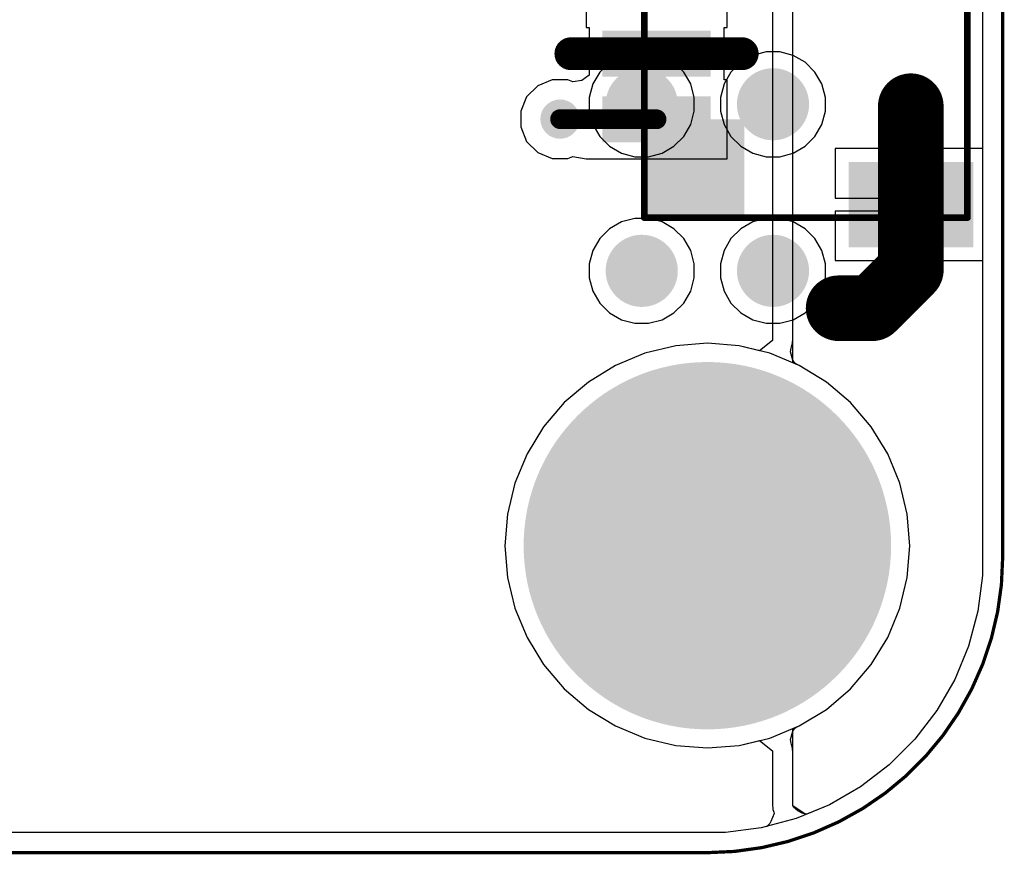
# Model space of a CAD drawing. Header units: inches. Extents: x 0 to 41, y 0 to 25.4.
# Tile 7 of 12: x 26 to 41, y 0 to 12.7. Entities that reach past the tile are written whole.
import ezdxf

# ---------------------------------------------------------------- set-up
doc = ezdxf.new("R2010")
doc.units = ezdxf.units.IN
for name, color, linetype in [('Board', 56, 'Continuous'), ('BOTTOM', 5, 'Continuous'), ('Bottom Solder', 6, 'Continuous'), ('Pad Holes', 156, 'Continuous'), ('TOP', 1, 'Continuous'), ('Top Assembly', 56, 'Continuous'), ('Top Solder', 216, 'Continuous'), ('Via Holes', 16, 'Continuous')]:
    doc.layers.add(name, color=color, linetype=linetype)

# ---------------------------------------------------------------- blocks, each defined once
blk = doc.blocks.new('SM04B_SRSS_TB_LF__SN__F_________1_1881')
at = {"layer": 'TOP'}
for points in [[(-3.4, 2.838), (-2.2, 2.838), (-2.2, 1.038), (-3.4, 1.038)], [(2.2, 2.838), (3.4, 2.838), (3.4, 1.038), (2.2, 1.038)], [(-1.8, -1.162), (-1.2, -1.162), (-1.2, -2.712), (-1.8, -2.712)], [(-0.8, -1.162), (-0.2, -1.162), (-0.2, -2.712), (-0.8, -2.712)], [(0.2, -1.162), (0.8, -1.162), (0.8, -2.712), (0.2, -2.712)], [(1.2, -1.162), (1.8, -1.162), (1.8, -2.712), (1.2, -2.712)]]:
    blk.add_hatch(color=1, dxfattribs=at).paths.add_polyline_path(points)
at = {"layer": 'Top Assembly'}
blk.add_hatch(color=56, dxfattribs=at).paths.add_polyline_path([(1.5, -2.125), (3, -2.125), (3, -0.6), (1.5, -0.6)])
at = {"layer": 'Top Solder'}
for points in [[(-3.45, 2.888), (-2.15, 2.888), (-2.15, 0.988), (-3.45, 0.988)], [(2.15, 2.888), (3.45, 2.888), (3.45, 0.988), (2.15, 0.988)], [(-1.85, -1.112), (-1.15, -1.112), (-1.15, -2.762), (-1.85, -2.762)], [(-0.85, -1.112), (-0.15, -1.112), (-0.15, -2.762), (-0.85, -2.762)], [(0.15, -1.112), (0.85, -1.112), (0.85, -2.762), (0.15, -2.762)], [(1.15, -1.112), (1.85, -1.112), (1.85, -2.762), (1.15, -2.762)]]:
    blk.add_hatch(color=216, dxfattribs=at).paths.add_polyline_path(points)
at = {"layer": 'Top Assembly', "const_width": 0.1}
for points in [[(-3, -2.125), (-3, 2.8)], [(0.675, 2.8), (-3, 2.8)], [(3, 2.8), (0.675, 2.8)], [(3, -2.125), (3, 2.8)], [(-3, -2.125), (0, -2.125)], [(3, -2.125), (0, -2.125)]]:
    blk.add_lwpolyline(points, dxfattribs=at)
at = {"layer": 'Top Assembly', "const_width": 0.05}
for points in [[(-3.025, 2.8, 1), (-2.975, 2.8, 1)], [(-3.025, 2.8, 1), (-2.975, 2.8, 1)], [(0.65, 2.8, 1), (0.7, 2.8, 1)], [(0.65, 2.8, 1), (0.7, 2.8, 1)], [(2.975, 2.8, 1), (3.025, 2.8, 1)], [(2.975, 2.8, 1), (3.025, 2.8, 1)], [(-3.025, -2.125, 1), (-2.975, -2.125, 1)], [(-3.025, -2.125, 1), (-2.975, -2.125, 1)], [(-0.025, -2.125, 1), (0.025, -2.125, 1)], [(-0.025, -2.125, 1), (0.025, -2.125, 1)], [(2.975, -2.125, 1), (3.025, -2.125, 1)], [(2.975, -2.125, 1), (3.025, -2.125, 1)]]:
    blk.add_lwpolyline(points, format="xyb", close=True, dxfattribs=at)
blk = doc.blocks.new('TP_1_00MM_B_1884')
at = {"layer": 'BOTTOM'}
h = blk.add_hatch(color=5, dxfattribs=at)
edge = h.paths.add_edge_path()
edge.add_arc((0, 0), 0.5, 0, 360)
at = {"layer": 'Bottom Solder'}
h = blk.add_hatch(color=6, dxfattribs=at)
edge = h.paths.add_edge_path()
edge.add_arc((0, 0), 0.55, 0, 360)
blk = doc.blocks.new('TP_1_00MM_B_1885')
at = {"layer": 'BOTTOM'}
h = blk.add_hatch(color=5, dxfattribs=at)
edge = h.paths.add_edge_path()
edge.add_arc((0, 0), 0.5, 0, 360)
at = {"layer": 'Bottom Solder'}
h = blk.add_hatch(color=6, dxfattribs=at)
edge = h.paths.add_edge_path()
edge.add_arc((0, 0), 0.55, 0, 360)
blk = doc.blocks.new('TP_1_00MM_B_1889')
at = {"layer": 'BOTTOM'}
h = blk.add_hatch(color=5, dxfattribs=at)
edge = h.paths.add_edge_path()
edge.add_arc((0, 0), 0.5, 0, 360)
at = {"layer": 'Bottom Solder'}
h = blk.add_hatch(color=6, dxfattribs=at)
edge = h.paths.add_edge_path()
edge.add_arc((0, 0), 0.55, 0, 360)
blk = doc.blocks.new('TP_1_00MM_B_1890')
at = {"layer": 'BOTTOM'}
h = blk.add_hatch(color=5, dxfattribs=at)
edge = h.paths.add_edge_path()
edge.add_arc((0, 0), 0.5, 0, 360)
at = {"layer": 'Bottom Solder'}
h = blk.add_hatch(color=6, dxfattribs=at)
edge = h.paths.add_edge_path()
edge.add_arc((0, 0), 0.55, 0, 360)

msp = doc.modelspace()

# ---------------------------------------------------------------- hatches: boundary and pattern name
at = {"layer": 'BOTTOM'}
h = msp.add_hatch(color=5, dxfattribs=at)
edge = h.paths.add_edge_path()
edge.add_arc((34.255, 11.183), 0.3, 0, 360)
h = msp.add_hatch(color=5, dxfattribs=at)
edge = h.paths.add_edge_path()
edge.add_arc((38.5, 8.3), 0.3, 0, 360)
h = msp.add_hatch(color=5, dxfattribs=at)
edge = h.paths.add_edge_path()
edge.add_arc((36.5, 4.68), 1.5, 0, 360)
at = {"layer": 'Bottom Solder'}
h = msp.add_hatch(color=6, dxfattribs=at)
edge = h.paths.add_edge_path()
edge.add_arc((36.5, 4.68), 2.8, 0, 360)
at = {"layer": 'Pad Holes'}
h = msp.add_hatch(color=7, dxfattribs=at)
edge = h.paths.add_edge_path()
edge.add_arc((36.5, 4.68), 1.6, 0, 360)
at = {"layer": 'TOP'}
h = msp.add_hatch(color=1, dxfattribs=at)
edge = h.paths.add_edge_path()
edge.add_arc((34.255, 11.183), 0.3, 0, 360)
h = msp.add_hatch(color=1, dxfattribs=at)
edge = h.paths.add_edge_path()
edge.add_arc((38.5, 8.3), 0.3, 0, 360)
h = msp.add_hatch(color=1, dxfattribs=at)
edge = h.paths.add_edge_path()
edge.add_arc((36.5, 4.68), 1.5, 0, 360)
at = {"layer": 'Top Solder'}
h = msp.add_hatch(color=216, dxfattribs=at)
edge = h.paths.add_edge_path()
edge.add_arc((36.5, 4.68), 2.8, 0, 360)
at = {"layer": 'Via Holes'}
h = msp.add_hatch(color=7, dxfattribs=at)
edge = h.paths.add_edge_path()
edge.add_arc((34.255, 11.183), 0.15, 0, 360)
h = msp.add_hatch(color=7, dxfattribs=at)
edge = h.paths.add_edge_path()
edge.add_arc((38.5, 8.3), 0.15, 0, 360)

# ---------------------------------------------------------------- linework, layer by layer
at = {"layer": 'Board', "const_width": 0.05}
for points in [[(41, 4.5), (41, 20.86)], [(4.5, 0), (36.5, 0)]]:
    msp.add_lwpolyline(points, dxfattribs=at)
msp.add_lwpolyline([(41, 4.5, -0.414214), (36.5, 0)], format="xyb", dxfattribs=at)
at = {"layer": 'Board', "const_width": 0.025}
for points in [[(40.988, 4.5, 1), (41.013, 4.5, 1)], [(40.988, 4.5, 1), (41.013, 4.5, 1)], [(36.488, 0, 1), (36.513, 0, 1)], [(36.488, 0, 1), (36.513, 0, 1)]]:
    msp.add_lwpolyline(points, format="xyb", close=True, dxfattribs=at)
at = {"layer": 'BOTTOM'}
for p, q in [((40.694, 20.86), (40.694, 4.5)), ((35.191, 12.155), (35.009, 12.05)), ((35.395, 12.21), (35.191, 12.155)), ((35.605, 12.21), (35.395, 12.21)), ((35.809, 12.155), (35.605, 12.21)), ((35.991, 12.05), (35.809, 12.155)), ((37.191, 12.155), (37.009, 12.05)), ((37.395, 12.21), (37.191, 12.155)), ((37.605, 12.21), (37.395, 12.21)), ((37.809, 12.155), (37.605, 12.21)), ((37.991, 12.05), (37.809, 12.155)), ((35.009, 12.05), (34.86, 11.901)), ((36.14, 11.901), (35.991, 12.05)), ((37.009, 12.05), (36.86, 11.901)), ((38.14, 11.901), (37.991, 12.05)), ((34.86, 11.901), (34.755, 11.719)), ((36.246, 11.719), (36.14, 11.901)), ((36.86, 11.901), (36.755, 11.719)), ((38.246, 11.719), (38.14, 11.901)), ((34.755, 11.719), (34.7, 11.515)), ((36.3, 11.515), (36.246, 11.719)), ((36.755, 11.719), (36.7, 11.515)), ((38.3, 11.515), (38.246, 11.719)), ((34.7, 11.515), (34.7, 11.305)), ((36.3, 11.305), (36.3, 11.515)), ((36.7, 11.515), (36.7, 11.305)), ((38.3, 11.305), (38.3, 11.515)), ((34.7, 11.305), (34.755, 11.101)), ((36.246, 11.101), (36.3, 11.305)), ((36.7, 11.305), (36.755, 11.101)), ((38.246, 11.101), (38.3, 11.305)), ((34.755, 11.101), (34.86, 10.919)), ((36.14, 10.919), (36.246, 11.101)), ((36.755, 11.101), (36.86, 10.919)), ((38.14, 10.919), (38.246, 11.101)), ((34.86, 10.919), (35.009, 10.77)), ((35.991, 10.77), (36.14, 10.919)), ((36.86, 10.919), (37.009, 10.77)), ((37.991, 10.77), (38.14, 10.919)), ((35.009, 10.77), (35.191, 10.665)), ((35.191, 10.665), (35.395, 10.61)), ((35.605, 10.61), (35.809, 10.665)), ((35.809, 10.665), (35.991, 10.77)), ((37.009, 10.77), (37.191, 10.665)), ((37.191, 10.665), (37.395, 10.61)), ((37.605, 10.61), (37.809, 10.665)), ((37.809, 10.665), (37.991, 10.77)), ((35.395, 10.61), (35.605, 10.61)), ((37.395, 10.61), (37.605, 10.61)), ((35.191, 9.615), (35.009, 9.51)), ((35.395, 9.67), (35.191, 9.615)), ((35.605, 9.67), (35.395, 9.67)), ((35.809, 9.615), (35.605, 9.67)), ((35.991, 9.51), (35.809, 9.615)), ((37.191, 9.615), (37.009, 9.51)), ((37.395, 9.67), (37.191, 9.615)), ((37.605, 9.67), (37.395, 9.67)), ((37.809, 9.615), (37.605, 9.67)), ((37.991, 9.51), (37.809, 9.615)), ((35.009, 9.51), (34.86, 9.361)), ((36.14, 9.361), (35.991, 9.51)), ((37.009, 9.51), (36.86, 9.361)), ((38.14, 9.361), (37.991, 9.51)), ((34.86, 9.361), (34.755, 9.179)), ((36.246, 9.179), (36.14, 9.361)), ((36.86, 9.361), (36.755, 9.179)), ((38.246, 9.179), (38.14, 9.361)), ((34.755, 9.179), (34.7, 8.975)), ((36.3, 8.975), (36.246, 9.179)), ((36.755, 9.179), (36.7, 8.975)), ((38.3, 8.975), (38.246, 9.179)), ((34.7, 8.975), (34.7, 8.765)), ((36.3, 8.765), (36.3, 8.975)), ((36.7, 8.975), (36.7, 8.765)), ((38.3, 8.765), (38.3, 8.975)), ((34.7, 8.765), (34.755, 8.561)), ((36.246, 8.561), (36.3, 8.765)), ((36.7, 8.765), (36.755, 8.561)), ((38.246, 8.561), (38.3, 8.765)), ((34.755, 8.561), (34.86, 8.379)), ((36.14, 8.379), (36.246, 8.561)), ((36.755, 8.561), (36.86, 8.379)), ((38.14, 8.379), (38.246, 8.561)), ((34.86, 8.379), (35.009, 8.23)), ((35.991, 8.23), (36.14, 8.379)), ((36.86, 8.379), (37.009, 8.23)), ((37.991, 8.23), (38.14, 8.379)), ((35.009, 8.23), (35.191, 8.125)), ((35.191, 8.125), (35.395, 8.07)), ((35.605, 8.07), (35.809, 8.125)), ((35.809, 8.125), (35.991, 8.23)), ((37.009, 8.23), (37.191, 8.125)), ((37.191, 8.125), (37.395, 8.07)), ((37.605, 8.07), (37.809, 8.125)), ((37.809, 8.125), (37.991, 8.23)), ((35.395, 8.07), (35.605, 8.07)), ((37.395, 8.07), (37.605, 8.07)), ((36.018, 7.727), (35.547, 7.614)), ((36.5, 7.765), (36.018, 7.727)), ((36.983, 7.727), (36.5, 7.765)), ((37.453, 7.614), (36.983, 7.727)), ((35.547, 7.614), (35.1, 7.428)), ((37.9, 7.428), (37.453, 7.614)), ((35.1, 7.428), (34.687, 7.175)), ((38.313, 7.175), (37.9, 7.428)), ((34.687, 7.175), (34.319, 6.861)), ((38.681, 6.861), (38.313, 7.175)), ((34.319, 6.861), (34.005, 6.493)), ((38.995, 6.493), (38.681, 6.861)), ((34.005, 6.493), (33.752, 6.08)), ((39.248, 6.08), (38.995, 6.493)), ((33.752, 6.08), (33.566, 5.633)), ((39.434, 5.633), (39.248, 6.08)), ((33.566, 5.633), (33.454, 5.163)), ((39.547, 5.163), (39.434, 5.633)), ((33.454, 5.163), (33.416, 4.68)), ((39.585, 4.68), (39.547, 5.163)), ((33.416, 4.68), (33.454, 4.197)), ((39.547, 4.197), (39.585, 4.68)), ((40.694, 4.5), (40.694, 4.225)), ((40.694, 4.225), (40.622, 3.68)), ((33.454, 4.197), (33.566, 3.727)), ((39.434, 3.727), (39.547, 4.197)), ((33.566, 3.727), (33.752, 3.28)), ((39.248, 3.28), (39.434, 3.727)), ((40.622, 3.68), (40.48, 3.149)), ((33.752, 3.28), (34.005, 2.867)), ((38.995, 2.867), (39.248, 3.28)), ((40.48, 3.149), (40.27, 2.641)), ((34.005, 2.867), (34.319, 2.499)), ((38.681, 2.499), (38.995, 2.867)), ((40.27, 2.641), (39.995, 2.165)), ((34.319, 2.499), (34.687, 2.185)), ((38.313, 2.185), (38.681, 2.499)), ((34.687, 2.185), (35.1, 1.932)), ((37.9, 1.932), (38.313, 2.185)), ((39.995, 2.165), (39.66, 1.729)), ((35.1, 1.932), (35.547, 1.746)), ((37.453, 1.746), (37.9, 1.932)), ((35.547, 1.746), (36.018, 1.633)), ((36.983, 1.633), (37.453, 1.746)), ((39.66, 1.729), (39.271, 1.34)), ((36.018, 1.633), (36.5, 1.596)), ((36.5, 1.596), (36.983, 1.633)), ((39.271, 1.34), (38.835, 1.005)), ((38.835, 1.005), (38.359, 0.73)), ((38.359, 0.73), (37.851, 0.52)), ((37.851, 0.52), (37.32, 0.378)), ((36.5, 0.306), (25.275, 0.306)), ((36.775, 0.306), (36.5, 0.306)), ((37.32, 0.378), (36.775, 0.306))]:
    msp.add_line(p, q, dxfattribs=at)
at = {"layer": 'TOP'}
for p, q in [((37.8, 7.47), (37.8, 17.89)), ((37.494, 17.551), (37.494, 7.809)), ((37.8, 7.809), (37.8, 17.551)), ((40.694, 14.626), (40.694, 10.734)), ((40.694, 14.626), (40.694, 10.734)), ((36.801, 12.58), (36.801, 13.58)), ((34.651, 12.818), (34.651, 12.58)), ((34.651, 12.58), (34.697, 12.58)), ((34.697, 12.58), (34.697, 12.28)), ((36.755, 12.28), (36.755, 12.58)), ((36.755, 12.58), (36.801, 12.58)), ((34.697, 12.28), (35.726, 12.28)), ((35.726, 12.28), (36.755, 12.28)), ((35.726, 12.08), (34.697, 12.08)), ((34.697, 12.08), (34.697, 11.851)), ((36.755, 12.08), (35.726, 12.08)), ((36.755, 11.78), (36.755, 12.08)), ((34.136, 11.783), (33.915, 11.692)), ((34.374, 11.783), (34.136, 11.783)), ((34.451, 11.752), (34.374, 11.783)), ((34.586, 11.771), (34.451, 11.752)), ((34.697, 11.851), (34.586, 11.771)), ((36.801, 11.78), (36.755, 11.78)), ((36.801, 10.58), (36.801, 11.78)), ((33.915, 11.692), (33.746, 11.523)), ((33.746, 11.523), (33.655, 11.302)), ((33.655, 11.302), (33.655, 11.064)), ((33.655, 11.064), (33.746, 10.843)), ((33.746, 10.843), (33.915, 10.674)), ((33.915, 10.674), (34.136, 10.583)), ((39.501, 10.734), (38.447, 10.734)), ((38.447, 10.734), (38.447, 9.98)), ((39.501, 10.734), (38.447, 10.734)), ((38.447, 10.734), (38.447, 9.98)), ((39.501, 9.98), (39.501, 10.734)), ((39.501, 9.98), (39.501, 10.734)), ((40.694, 10.734), (39.701, 10.734)), ((39.701, 10.734), (39.701, 9.88)), ((40.694, 10.734), (39.701, 10.734)), ((39.701, 10.734), (39.701, 9.88)), ((34.136, 10.583), (34.374, 10.583)), ((34.374, 10.583), (34.451, 10.615)), ((34.451, 10.615), (34.651, 10.58)), ((34.651, 10.58), (34.651, 10.58)), ((34.651, 10.58), (36.801, 10.58)), ((38.447, 9.98), (39.501, 9.98)), ((38.447, 9.98), (39.501, 9.98)), ((39.501, 9.78), (38.447, 9.78)), ((38.447, 9.78), (38.447, 9.026)), ((39.501, 9.78), (38.447, 9.78)), ((38.447, 9.78), (38.447, 9.026)), ((39.501, 9.026), (39.501, 9.78)), ((39.501, 9.026), (39.501, 9.78)), ((39.701, 9.88), (39.701, 9.026)), ((39.701, 9.88), (39.701, 9.026)), ((38.447, 9.026), (39.501, 9.026)), ((38.447, 9.026), (39.501, 9.026)), ((39.701, 9.026), (40.694, 9.026)), ((39.701, 9.026), (40.694, 9.026)), ((40.694, 9.026), (40.694, 4.5)), ((40.694, 9.026), (40.694, 4.5)), ((37.494, 7.809), (37.294, 7.652)), ((37.796, 7.792), (37.8, 7.809)), ((36.018, 7.727), (35.547, 7.614)), ((36.5, 7.765), (36.018, 7.727)), ((36.983, 7.727), (36.5, 7.765)), ((37.294, 7.652), (36.983, 7.727)), ((37.767, 7.637), (37.777, 7.692)), ((37.777, 7.692), (37.785, 7.734)), ((37.785, 7.734), (37.798, 7.773)), ((37.798, 7.773), (37.796, 7.792)), ((35.547, 7.614), (35.1, 7.428)), ((37.803, 7.51), (37.767, 7.637)), ((37.831, 7.464), (37.803, 7.51)), ((35.1, 7.428), (34.687, 7.175)), ((37.9, 7.428), (37.8, 7.47)), ((37.846, 7.451), (37.831, 7.464)), ((37.9, 7.428), (37.846, 7.451)), ((38.313, 7.175), (37.9, 7.428)), ((38.313, 7.175), (37.9, 7.428)), ((34.687, 7.175), (34.319, 6.861)), ((38.681, 6.861), (38.313, 7.175)), ((38.681, 6.861), (38.313, 7.175)), ((34.319, 6.861), (34.005, 6.493)), ((38.995, 6.493), (38.681, 6.861)), ((38.995, 6.493), (38.681, 6.861)), ((34.005, 6.493), (33.752, 6.08)), ((39.248, 6.08), (38.995, 6.493)), ((39.248, 6.08), (38.995, 6.493)), ((33.752, 6.08), (33.566, 5.633)), ((39.434, 5.633), (39.248, 6.08)), ((39.434, 5.633), (39.248, 6.08)), ((33.566, 5.633), (33.454, 5.163)), ((39.547, 5.163), (39.434, 5.633)), ((39.547, 5.163), (39.434, 5.633)), ((33.454, 5.163), (33.416, 4.68)), ((39.585, 4.68), (39.547, 5.163)), ((39.585, 4.68), (39.547, 5.163)), ((33.416, 4.68), (33.454, 4.197)), ((39.547, 4.197), (39.585, 4.68)), ((39.547, 4.197), (39.585, 4.68)), ((40.694, 4.5), (40.694, 4.225)), ((40.694, 4.5), (40.694, 4.225)), ((40.694, 4.225), (40.622, 3.68)), ((40.694, 4.225), (40.622, 3.68)), ((33.454, 4.197), (33.566, 3.727)), ((39.434, 3.727), (39.547, 4.197)), ((39.434, 3.727), (39.547, 4.197)), ((33.566, 3.727), (33.752, 3.28)), ((39.248, 3.28), (39.434, 3.727)), ((39.248, 3.28), (39.434, 3.727)), ((40.622, 3.68), (40.48, 3.149)), ((40.622, 3.68), (40.48, 3.149)), ((33.752, 3.28), (34.005, 2.867)), ((38.995, 2.867), (39.248, 3.28)), ((38.995, 2.867), (39.248, 3.28)), ((40.48, 3.149), (40.27, 2.641)), ((40.48, 3.149), (40.27, 2.641)), ((34.005, 2.867), (34.319, 2.499)), ((38.681, 2.499), (38.995, 2.867)), ((38.681, 2.499), (38.995, 2.867)), ((40.27, 2.641), (39.995, 2.165)), ((40.27, 2.641), (39.995, 2.165)), ((34.319, 2.499), (34.687, 2.185)), ((38.313, 2.185), (38.681, 2.499)), ((38.313, 2.185), (38.681, 2.499)), ((34.687, 2.185), (35.1, 1.932)), ((37.9, 1.932), (38.313, 2.185)), ((37.9, 1.932), (38.313, 2.185)), ((39.995, 2.165), (39.66, 1.729)), ((39.995, 2.165), (39.66, 1.729)), ((35.1, 1.932), (35.547, 1.746)), ((37.767, 1.723), (37.803, 1.85)), ((37.8, 1.89), (37.9, 1.932)), ((37.8, 0.715), (37.8, 1.89)), ((37.803, 1.85), (37.831, 1.896)), ((37.831, 1.896), (37.846, 1.909)), ((37.846, 1.909), (37.9, 1.932)), ((35.547, 1.746), (36.018, 1.633)), ((36.983, 1.633), (37.294, 1.708)), ((37.294, 1.708), (37.494, 1.551)), ((37.777, 1.668), (37.767, 1.723)), ((37.785, 1.627), (37.777, 1.668)), ((39.66, 1.729), (39.271, 1.34)), ((39.66, 1.729), (39.271, 1.34)), ((36.018, 1.633), (36.5, 1.596)), ((36.5, 1.596), (36.983, 1.633)), ((37.494, 1.551), (37.494, 0.715)), ((37.798, 1.587), (37.785, 1.627)), ((37.796, 1.568), (37.798, 1.587)), ((37.8, 1.551), (37.796, 1.568)), ((37.8, 0.724), (37.8, 1.551)), ((39.271, 1.34), (38.835, 1.005)), ((39.271, 1.34), (38.835, 1.005)), ((38.835, 1.005), (38.359, 0.73)), ((38.835, 1.005), (38.359, 0.73)), ((37.494, 0.715), (37.5, 0.686)), ((37.5, 0.686), (37.5, 0.656)), ((37.5, 0.656), (37.508, 0.635)), ((37.508, 0.635), (37.514, 0.617)), ((37.514, 0.617), (37.517, 0.598)), ((37.802, 0.72), (37.8, 0.724)), ((38, 0.582), (37.8, 0.715)), ((37.803, 0.717), (37.802, 0.72)), ((37.815, 0.695), (37.803, 0.717)), ((37.879, 0.64), (37.815, 0.695)), ((37.947, 0.602), (37.879, 0.64)), ((37.959, 0.597), (37.947, 0.602)), ((38.359, 0.73), (38, 0.582)), ((38.359, 0.73), (38.016, 0.588)), ((37.469, 0.473), (37.451, 0.447)), ((37.517, 0.598), (37.469, 0.473)), ((37.98, 0.591), (37.959, 0.597)), ((38.016, 0.588), (37.98, 0.591)), ((36.5, 0.306), (25.275, 0.306)), ((36.775, 0.306), (36.5, 0.306)), ((37.32, 0.378), (36.775, 0.306)), ((37.407, 0.401), (37.32, 0.378)), ((37.451, 0.447), (37.407, 0.401))]:
    msp.add_line(p, q, dxfattribs=at)
for points, const_width in [([(34.42, 12.18), (35.726, 12.18)], 0.5), ([(35.726, 12.18), (37.031, 12.18)], 0.5), ([(39.6, 9.881), (39.6, 11.38)], 1), ([(34.255, 11.183), (34.256, 11.182)], 0.3), ([(34.256, 11.182), (35.724, 11.182)], 0.3), ([(35.724, 11.182), (35.726, 11.18)], 0.3), ([(39.601, 8.886), (39.601, 9.88)], 1), ([(39.6, 9.881), (39.601, 9.88)], 0.5), ([(39.015, 8.3), (39.601, 8.886)], 1), ([(38.5, 8.3), (39.015, 8.3)], 1)]:
    msp.add_lwpolyline(points, dxfattribs=dict(at, const_width=const_width))
for points, const_width in [([(34.295, 12.18, 1), (34.545, 12.18, 1)], 0.25), ([(35.601, 12.18, 1), (35.851, 12.18, 1)], 0.25), ([(35.601, 12.18, 1), (35.851, 12.18, 1)], 0.25), ([(36.906, 12.18, 1), (37.156, 12.18, 1)], 0.25), ([(39.35, 11.38, 1), (39.85, 11.38, 1)], 0.5), ([(34.18, 11.183, 1), (34.33, 11.183, 1)], 0.15), ([(34.181, 11.182, 1), (34.331, 11.182, 1)], 0.15), ([(34.181, 11.182, 1), (34.331, 11.182, 1)], 0.15), ([(35.649, 11.182, 1), (35.799, 11.182, 1)], 0.15), ([(35.649, 11.182, 1), (35.799, 11.182, 1)], 0.15), ([(35.651, 11.18, 1), (35.801, 11.18, 1)], 0.15), ([(39.35, 9.881, 1), (39.85, 9.881, 1)], 0.5), ([(39.351, 9.88, 1), (39.851, 9.88, 1)], 0.5), ([(39.475, 9.881, 1), (39.725, 9.881, 1)], 0.25), ([(39.476, 9.88, 1), (39.726, 9.88, 1)], 0.25), ([(39.351, 8.886, 1), (39.851, 8.886, 1)], 0.5), ([(39.351, 8.886, 1), (39.851, 8.886, 1)], 0.5), ([(38.25, 8.3, 1), (38.75, 8.3, 1)], 0.5), ([(38.765, 8.3, 1), (39.265, 8.3, 1)], 0.5), ([(38.765, 8.3, 1), (39.265, 8.3, 1)], 0.5)]:
    msp.add_lwpolyline(points, format="xyb", close=True, dxfattribs=dict(at, const_width=const_width))

# ---------------------------------------------------------------- block references
for name, p, rotation in [('SM04B_SRSS_TB_LF__SN__F_________1_1881', (37.663, 12.68), 270), ('TP_1_00MM_B_1889', (35.5, 11.41), 180), ('TP_1_00MM_B_1884', (37.5, 11.41), 180), ('TP_1_00MM_B_1890', (35.5, 8.87), 180), ('TP_1_00MM_B_1885', (37.5, 8.87), 180)]:
    msp.add_blockref(name, p, dxfattribs=dict(rotation=rotation))

doc.saveas('drawing.dxf')
